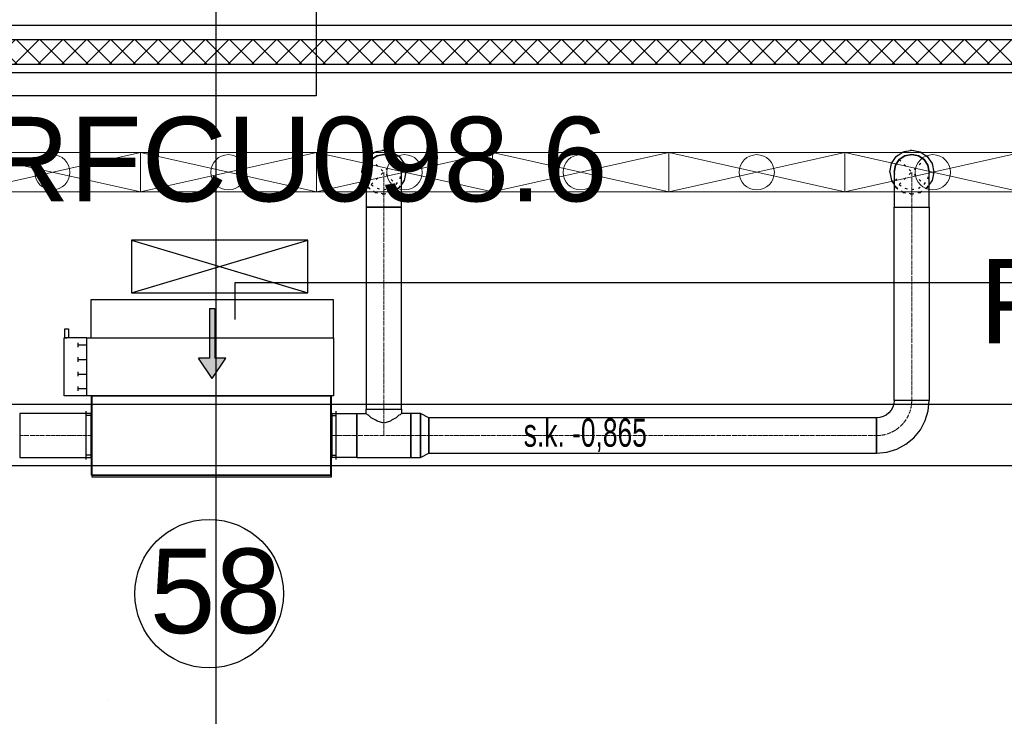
# Model space of a CAD drawing. Header units: centimetres. Extents: x -149939 to 48626, y -46000 to 152985.
# Tile 203 of 256: x -29654 to -24063, y 70906 to 74862. Entities that reach past the tile are written whole.
import ezdxf
from ezdxf import colors
from ezdxf.entities.mleader import LeaderData, LeaderLine
from ezdxf.math import Vec2, Vec3

# ---------------------------------------------------------------- set-up
doc = ezdxf.new("R2010")
doc.units = ezdxf.units.CM
doc.header["$LTSCALE"] = 50
doc.header["$PDMODE"] = 35
doc.header["$PDSIZE"] = 0.1
for name, pattern in [('CADVENT_CENTERLINE', [9.9, 7.4, -1, 0.5, -1]), ('CADVENT_HIDDEN', [0.8, 0.25, -0.55]), ('Kondygnacja  -0_5$0$HIDDEN', [9.525, 6.35, -3.175]), ('Kondygnacja  -0_5$0$HIDDEN2', [4.7625, 3.175, -1.5875]), ('Osie rzutów$0$DASHDOT2', [12.7, 6.35, -3.175, 0, -3.175])]:
    doc.linetypes.add(name, pattern=pattern)
doc.layers.get('0').update_dxf_attribs({"color": 8})
doc.layers.get('DEFPOINTS').update_dxf_attribs({"color": 8})
for name, color, linetype in [('01-103-Went PP_poziom-0_5$0$L_Nawiew', 7, 'Continuous'), ('bgde-nawiewDETAILS', 1, 'Continuous'), ('bgde-nawiewEXP', 7, 'Continuous'), ('bgde-nawiewHIDDEN', 250, 'Continuous'), ('bgde-wywiewSOL', 5, 'Continuous'), ('Kondygnacja  -0_5$0$ARCH_GK', 8, 'Continuous'), ('Kondygnacja  -0_5$0$ARCH_KONSTR_POWYŻEJ RZUTU', 8, 'Kondygnacja  -0_5$0$HIDDEN'), ('Kondygnacja  -0_5$0$ARCH_KONSTR_POWYŻEJ RZUTU_IST', 8, 'Kondygnacja  -0_5$0$HIDDEN2'), ('Kondygnacja  -0_5$0$ARCH_ŚLUSARKA_DRZWI', 8, 'Continuous'), ('Osie rzutów$0$ARCH_INFO_OSIE_IST', 8, 'Osie rzutów$0$DASHDOT2'), ('Osie rzutów$0$ARCH_INFO_OSIE_OPISY_IST', 8, 'Continuous')]:
    doc.layers.add(name, color=color, linetype=linetype)
for name, color, linetype, lineweight in [('bgde-nawiewCEN', 7, 'Continuous', 13), ('bgde_nawiewnik', 11, 'Continuous', 5), ('Kondygnacja  -0_5$0$ARCH_INFO_WYMIARY', 8, 'Continuous', 9), ('RFCU', 6, 'Continuous', 30)]:
    doc.layers.add(name, color=color, linetype=linetype, lineweight=lineweight)
doc.styles.add('Arial', font='ARIAL.TTF')
doc.styles.add('Kondygnacja  -0_5$0$BIKTS', font='bikromsw.shx', dxfattribs={"width": 0.8})
doc.styles.add('Kondygnacja  -0_5$0$Romans', font='Romans.shx', dxfattribs={"width": 0.7})
doc.dimstyles.new('Kondygnacja  -0_5$0$Wymiary 1-100', dxfattribs={"dimtxt": 12, "dimasz": 10, "dimexe": 5, "dimexo": 0, "dimgap": 4, "dimtad": 1, "dimrnd": 0.5, "dimzin": 12, "dimdsep": 46, "dimtxsty": 'Kondygnacja  -0_5$0$Romans', "dimblk": 'Kondygnacja  -0_5$0$_Oblique', "dimcen": 10, "dimdle": 10, "dimclrt": 55, "dimazin": 0, "dimtfac": 1, "dimtmove": 1, "dimatfit": 3, "dimfxl": 8, "dimfxlon": 1, "dimtolj": 1, "dimtzin": 0, "dimarcsym": 0})

# ---------------------------------------------------------------- blocks, each defined once
blk = doc.blocks.new('Osie rzutów')
at = {"layer": 'Osie rzutów$0$ARCH_INFO_OSIE_IST', "ltscale": 10}
for p, q in [((9260, 12510), (9260, 4623.26)), ((4436.04, 11600), (13655, 11600))]:
    blk.add_line(p, q, dxfattribs=at)
blk = doc.blocks.new('Kondygnacja  -0_5$0$_Oblique')
at = {"color": 0, "linetype": 'ByBlock', "lineweight": -2}
blk.add_line((-0.5, -0.5), (0.5, 0.5), dxfattribs=at)
blk = doc.blocks.new('*D152')
at = {"layer": 'DEFPOINTS', "color": 0}
for p in [(-29490, 82605), (-29490, 13059.2), (-30690, 12765)]:
    blk.add_point(p, dxfattribs=at)
at = {"layer": 'Kondygnacja  -0_5$0$ARCH_INFO_WYMIARY', "color": 0, "lineweight": -2}
for p, q in [((-30700, 13059.2), (-29480, 13059.2)), ((-30690, 13051.2), (-30690, 13064.2)), ((-29490, 13067.2), (-29490, 13054.2))]:
    blk.add_line(p, q, dxfattribs=at)
at = {"layer": 'Kondygnacja  -0_5$0$ARCH_INFO_WYMIARY', "color": 0, "linetype": 'ByBlock', "lineweight": -2, "xscale": 10, "yscale": 10, "zscale": 10, "rotation": 180}
blk.add_blockref('Kondygnacja  -0_5$0$_Oblique', (-30690, 13059.2), dxfattribs=at)
at = {"layer": 'Kondygnacja  -0_5$0$ARCH_INFO_WYMIARY', "color": 0, "linetype": 'ByBlock', "lineweight": -2, "xscale": 10, "yscale": 10, "zscale": 10}
blk.add_blockref('Kondygnacja  -0_5$0$_Oblique', (-29490, 13059.2), dxfattribs=at)
at = {"layer": 'Kondygnacja  -0_5$0$ARCH_INFO_WYMIARY', "color": 55, "insert": (-30090, 13069.2), "char_height": 12, "attachment_point": 5, "style": 'Kondygnacja  -0_5$0$Romans'}
blk.add_mtext('\\A1;1200', dxfattribs=at)
blk = doc.blocks.new('Kondygnacja  -0_5$0$konstrukcja istniejąca -0.5')
at = {"layer": 'Kondygnacja  -0_5$0$ARCH_KONSTR_POWYŻEJ RZUTU_IST', "ltscale": 10}
for points in [[(9782, 11982.89), (8738, 11982.89)], [(8738, 11767.89), (9782, 11767.89)], [(9782, 11732.89), (8738, 11732.89)]]:
    blk.add_lwpolyline(points, dxfattribs=at)
at = {"layer": 'Kondygnacja  -0_5$0$ARCH_KONSTR_POWYŻEJ RZUTU_IST', "style": 'Kondygnacja  -0_5$0$BIKTS', "width": 0.7}
blk.add_text('s.k. -0,865', height=16, dxfattribs=at).set_placement((9434.84, 11743.75))
blk = doc.blocks.new('*D179')
at = {"layer": 'DEFPOINTS', "color": 0}
for p in [(-24020, 81900), (-25165.6, 12687.8), (-24020, 12492.9)]:
    blk.add_point(p, dxfattribs=at)
at = {"layer": 'Kondygnacja  -0_5$0$ARCH_INFO_WYMIARY', "color": 0, "lineweight": -2}
for p, q in [((-25175.6, 12492.9), (-24010, 12492.9)), ((-25165.6, 12500.9), (-25165.6, 12487.9)), ((-24020, 12500.9), (-24020, 12487.9))]:
    blk.add_line(p, q, dxfattribs=at)
at = {"layer": 'Kondygnacja  -0_5$0$ARCH_INFO_WYMIARY', "color": 0, "linetype": 'ByBlock', "lineweight": -2, "xscale": 10, "yscale": 10, "zscale": 10, "rotation": 180}
blk.add_blockref('Kondygnacja  -0_5$0$_Oblique', (-25165.6, 12492.9), dxfattribs=at)
at = {"layer": 'Kondygnacja  -0_5$0$ARCH_INFO_WYMIARY', "color": 0, "linetype": 'ByBlock', "lineweight": -2, "xscale": 10, "yscale": 10, "zscale": 10}
blk.add_blockref('Kondygnacja  -0_5$0$_Oblique', (-24020, 12492.9), dxfattribs=at)
at = {"layer": 'Kondygnacja  -0_5$0$ARCH_INFO_WYMIARY', "color": 55, "insert": (-24592.8, 12502.9), "char_height": 12, "attachment_point": 5, "style": 'Kondygnacja  -0_5$0$Romans'}
blk.add_mtext('\\A1;1145.5', dxfattribs=at)
blk = doc.blocks.new('*D212')
at = {"layer": 'DEFPOINTS', "color": 0}
for p in [(-30586.3, 81900), (-30681.1, 12489.5), (9064, 12489.5)]:
    blk.add_point(p, dxfattribs=at)
at = {"layer": 'Kondygnacja  -0_5$0$ARCH_INFO_WYMIARY', "color": 0, "lineweight": -2}
for p, q in [((-30673.1, 81900), (-30686.1, 81900)), ((-30681.1, 81910), (-30681.1, 12479.5)), ((-30673.1, 12489.5), (-30686.1, 12489.5))]:
    blk.add_line(p, q, dxfattribs=at)
at = {"layer": 'Kondygnacja  -0_5$0$ARCH_INFO_WYMIARY', "color": 0, "linetype": 'ByBlock', "lineweight": -2, "xscale": 10, "yscale": 10, "zscale": 10}
for p, rotation in [((-30681.1, 81900), 90), ((-30681.1, 12489.5), 270)]:
    blk.add_blockref('Kondygnacja  -0_5$0$_Oblique', p, dxfattribs=dict(at, rotation=rotation))
at = {"layer": 'Kondygnacja  -0_5$0$ARCH_INFO_WYMIARY', "color": 55, "insert": (-30691.1, 47194.8), "char_height": 12, "attachment_point": 5, "rotation": 90, "style": 'Kondygnacja  -0_5$0$Romans'}
blk.add_mtext('\\A1;69410.5', dxfattribs=at)
blk = doc.blocks.new('*D217')
at = {"layer": 'DEFPOINTS', "color": 0}
for p in [(-29300, 78695), (-29180, 78395.8), (-29180, 12369.5)]:
    blk.add_point(p, dxfattribs=at)
at = {"layer": 'Kondygnacja  -0_5$0$ARCH_INFO_WYMIARY', "color": 0, "lineweight": -2}
for p, q in [((-29310, 78395.8), (-29170, 78395.8)), ((-29300, 78403.8), (-29300, 78390.8)), ((-29180, 78387.8), (-29180, 78400.8))]:
    blk.add_line(p, q, dxfattribs=at)
at = {"layer": 'Kondygnacja  -0_5$0$ARCH_INFO_WYMIARY', "color": 0, "linetype": 'ByBlock', "lineweight": -2, "xscale": 10, "yscale": 10, "zscale": 10, "rotation": 180}
blk.add_blockref('Kondygnacja  -0_5$0$_Oblique', (-29300, 78395.8), dxfattribs=at)
at = {"layer": 'Kondygnacja  -0_5$0$ARCH_INFO_WYMIARY', "color": 0, "linetype": 'ByBlock', "lineweight": -2, "xscale": 10, "yscale": 10, "zscale": 10}
blk.add_blockref('Kondygnacja  -0_5$0$_Oblique', (-29180, 78395.8), dxfattribs=at)
at = {"layer": 'Kondygnacja  -0_5$0$ARCH_INFO_WYMIARY', "color": 55, "insert": (-29240, 78405.8), "char_height": 12, "attachment_point": 5, "style": 'Kondygnacja  -0_5$0$Romans'}
blk.add_mtext('\\A1;120', dxfattribs=at)
blk = doc.blocks.new('*D218')
at = {"layer": 'DEFPOINTS', "color": 0}
for p in [(-29180, 78695), (-24020, 12369.5), (-24020, 12070.3)]:
    blk.add_point(p, dxfattribs=at)
at = {"layer": 'Kondygnacja  -0_5$0$ARCH_INFO_WYMIARY', "color": 0, "lineweight": -2}
for p, q in [((-29180, 12078.3), (-29180, 12065.3)), ((-24020, 12078.3), (-24020, 12065.3)), ((-29190, 12070.3), (-24010, 12070.3))]:
    blk.add_line(p, q, dxfattribs=at)
at = {"layer": 'Kondygnacja  -0_5$0$ARCH_INFO_WYMIARY', "color": 0, "linetype": 'ByBlock', "lineweight": -2, "xscale": 10, "yscale": 10, "zscale": 10, "rotation": 180}
blk.add_blockref('Kondygnacja  -0_5$0$_Oblique', (-29180, 12070.3), dxfattribs=at)
at = {"layer": 'Kondygnacja  -0_5$0$ARCH_INFO_WYMIARY', "color": 0, "linetype": 'ByBlock', "lineweight": -2, "xscale": 10, "yscale": 10, "zscale": 10}
blk.add_blockref('Kondygnacja  -0_5$0$_Oblique', (-24020, 12070.3), dxfattribs=at)
at = {"layer": 'Kondygnacja  -0_5$0$ARCH_INFO_WYMIARY', "color": 55, "insert": (-26600, 12080.3), "char_height": 12, "attachment_point": 5, "style": 'Kondygnacja  -0_5$0$Romans'}
blk.add_mtext('\\A1;5160', dxfattribs=at)
blk = doc.blocks.new('A$C066D7839')
at = {"layer": 'bgde_nawiewnik', "color": 7}
for p, q in [((-50, -11.15), (-50, 11.15)), ((-50, 11.15), (50, 11.15)), ((-50, -11.15), (50, 11.15)), ((50, -11.15), (-50, 11.15)), ((50, 11.15), (50, -11.15)), ((50, -11.15), (-50, -11.15))]:
    blk.add_line(p, q, dxfattribs=at)
blk.add_circle((0, 0), 10, dxfattribs=at)
blk = doc.blocks.new('A$C5B3E7367')
at = {"layer": '01-103-Went PP_poziom-0_5$0$L_Nawiew'}
h = blk.add_hatch(color=256, dxfattribs=at)
h.paths.add_polyline_path([(215, 704), (215, 674), (331.7, 674), (331.7, 612.1), (445.9, 689), (331.7, 765.9), (331.7, 704)])
h.paths.add_polyline_path([(48.3, 704), (48.3, 674), (215, 674), (215, 704)])
for p, q in [((215, 1525), (165, 1525)), ((165, 1525), (165, 1505)), ((215, 1400), (215, 1530)), ((545, 1530), (215, 1530)), ((215, 1530), (215, 1515)), ((545, 1400), (545, 1530)), ((165, 1505), (215, 1505)), ((545, 1400), (215, 1400)), ((215, 1400), (215, 1378)), ((243.8, 1452), (268.8, 1452)), ((256.2, 1452), (256.2, 1400)), ((326.2, 1452), (351.2, 1452)), ((338.8, 1452), (338.8, 1400)), ((408.8, 1452), (433.8, 1452)), ((421.2, 1452), (421.2, 1400)), ((491.2, 1452), (516.2, 1452)), ((503.8, 1452), (503.8, 1400)), ((545, 0), (545, 1400)), ((0, 1378), (215, 1378)), ((0, 0), (0, 1378)), ((215, 1378), (215, 0)), ((445.9, 689), (331.7, 765.9)), ((331.7, 704), (331.7, 765.9)), ((48.3, 704), (331.7, 704)), ((48.3, 704), (48.3, 674)), ((48.3, 674), (331.7, 674)), ((445.9, 689), (331.7, 612.1)), ((331.7, 612.1), (331.7, 674)), ((215, 0), (0, 0)), ((215, 0), (545, 0))]:
    blk.add_line(p, q, dxfattribs=at)
blk = doc.blocks.new('A$C53CA46B8')
at = {"layer": 'bgde-wywiewSOL'}
for p, q in [((112.9, 511.1), (-162.1, 511.1)), ((-137.1, 481.1), (-137.1, 511.1)), ((87.9, 481.1), (87.9, 511.1)), ((200.4, 481.1), (-249.6, 481.1)), ((-249.6, 481.1), (-249.6, -878.9)), ((200.4, 481.1), (200.4, -878.9)), ((200.4, -878.9), (-249.6, -878.9)), ((-137.1, -878.9), (-137.1, -908.9)), ((87.9, -878.9), (87.9, -908.9)), ((112.9, -908.9), (-162.1, -908.9))]:
    blk.add_line(p, q, dxfattribs=at)
at = {"layer": '01-103-Went PP_poziom-0_5$0$L_Nawiew'}
blk.add_blockref('A$C5B3E7367', (-794.6, -893.9), dxfattribs=at)

msp = doc.modelspace()

# ---------------------------------------------------------------- hatches: boundary and pattern name
at = {"layer": 'Kondygnacja  -0_5$0$ARCH_GK', "linetype": 'Continuous'}
h = msp.add_hatch(dxfattribs=at)
h.set_pattern_fill('ANSI37', color=256, scale=30, style=0)
h.set_pattern_definition([(45, (-121140, -45000), (-67.35192, 67.35192), []), (135, (-121140, -45000), (-67.35192, -67.35192), [])])
h.paths.add_polyline_path([(-58940, 74750), (-58940, 74610), (-56430, 74610), (-56355, 74644.167), (-56355, 74750)], flags=0)
h.paths.add_polyline_path([(-56355, 74750), (-56355, 74644.167), (-56280, 74610), (-9802.153, 74610), (-9744.163, 74750)], flags=0)

# ---------------------------------------------------------------- linework, layer by layer
at = {"layer": 'bgde-nawiewCEN', "linetype": 'CADVENT_CENTERLINE', "ltscale": 0.06}
for p, q in [((-27586.534, 73797.303), (-27586.534, 73997.303)), ((-24588.289, 73797.303), (-24588.289, 73997.303)), ((-27586.534, 72650.526), (-27586.534, 73797.303)), ((-24588.289, 72700.526), (-24588.289, 73797.303)), ((-27586.534, 72650.526), (-27586.534, 72500.526)), ((-29653.915, 72500.526), (-29247.534, 72500.526)), ((-29243.534, 72500.526), (-29247.534, 72500.526)), ((-27883.534, 72500.526), (-27879.534, 72500.526)), ((-27739.534, 72500.526), (-27879.534, 72500.526)), ((-27586.534, 72500.526), (-27739.534, 72500.526)), ((-27433.534, 72500.526), (-27586.534, 72500.526)), ((-27433.534, 72500.526), (-27330.534, 72500.526)), ((-27330.534, 72500.526), (-24788.289, 72500.526))]:
    msp.add_line(p, q, dxfattribs=at)
msp.add_arc((-24788.289, 72700.526), 200, 270, 0, dxfattribs=at)
at = {"layer": 'bgde-nawiewDETAILS', "linetype": 'CADVENT_HIDDEN'}
for p, q in [((-27657.245, 73926.592), (-27515.823, 74068.013)), ((-27657.245, 74068.013), (-27515.823, 73926.592)), ((-24659, 73926.592), (-24517.578, 74068.013)), ((-24659, 74068.013), (-24517.578, 73926.592))]:
    msp.add_line(p, q, dxfattribs=at)
at = {"layer": 'bgde-nawiewEXP', "linetype": 'Continuous'}
for points in [[(-27711.534, 73997.303), (-27702.019, 74045.138), (-27674.922, 74085.691), (-27634.37, 74112.787), (-27586.534, 74122.303), (-27538.699, 74112.787), (-27498.146, 74085.691), (-27471.049, 74045.138), (-27461.534, 73997.303), (-27471.049, 73949.467), (-27486.534, 73926.292)], [(-27686.534, 73997.303), (-27678.922, 74035.571), (-27657.245, 74068.013), (-27624.802, 74089.69), (-27586.534, 74097.303), (-27548.266, 74089.69), (-27515.823, 74068.013), (-27494.146, 74035.571), (-27486.534, 73997.303)], [(-24713.289, 73997.303), (-24703.774, 74045.138), (-24676.677, 74085.691), (-24636.124, 74112.787), (-24588.289, 74122.303), (-24540.454, 74112.787), (-24499.901, 74085.691), (-24472.804, 74045.138), (-24463.289, 73997.303), (-24472.804, 73949.467), (-24488.289, 73926.292)], [(-24688.289, 73997.303), (-24680.677, 74035.571), (-24659, 74068.013), (-24626.557, 74089.69), (-24588.289, 74097.303), (-24550.021, 74089.69), (-24517.578, 74068.013), (-24495.901, 74035.571), (-24488.289, 73997.303)], [(-27711.534, 73997.303), (-27702.019, 73949.467), (-27686.534, 73926.292)], [(-24713.289, 73997.303), (-24703.774, 73949.467), (-24688.289, 73926.292)], [(-27739.534, 72375.526), (-27739.534, 72625.526), (-27686.534, 72625.526), (-27686.534, 72650.526), (-27486.534, 72650.526), (-27486.534, 72625.526), (-27494.146, 72617.914), (-27500.539, 72616.011), (-27515.823, 72600.726), (-27542.28, 72588.914), (-27548.266, 72582.928), (-27586.534, 72571.536), (-27624.802, 72582.928), (-27630.788, 72588.914), (-27657.245, 72600.726), (-27672.53, 72616.011), (-27678.922, 72617.914), (-27686.534, 72625.526)], [(-29247.534, 72375.526), (-29247.534, 72625.526), (-29243.534, 72625.526)], [(-27883.534, 72375.526), (-27879.534, 72375.526), (-27879.534, 72625.526), (-27883.534, 72625.526)], [(-27739.534, 72375.526), (-27433.534, 72375.526), (-27433.534, 72625.526), (-27486.534, 72625.526)], [(-29247.534, 72375.526), (-29243.534, 72375.526)]]:
    msp.add_lwpolyline(points, dxfattribs=at)
for points in [[(-27686.534, 73797.303), (-27486.534, 73797.303), (-27486.534, 73997.303), (-27494.146, 74035.571), (-27515.823, 74068.013), (-27548.266, 74089.69), (-27586.534, 74097.303), (-27624.802, 74089.69), (-27657.245, 74068.013), (-27678.922, 74035.571), (-27686.534, 73997.303), (-27686.534, 73836.321)], [(-24688.289, 73797.303), (-24488.289, 73797.303), (-24488.289, 73997.303), (-24495.901, 74035.571), (-24517.578, 74068.013), (-24550.021, 74089.69), (-24588.289, 74097.303), (-24626.557, 74089.69), (-24659, 74068.013), (-24680.677, 74035.571), (-24688.289, 73997.303), (-24688.289, 73836.321)], [(-27686.534, 72650.526), (-27486.534, 72650.526), (-27486.534, 73797.302), (-27686.534, 73797.302)], [(-24788.289, 72400.526), (-24729.762, 72406.29), (-24673.484, 72423.362), (-24621.618, 72451.085), (-24576.157, 72488.394), (-24538.848, 72533.855), (-24511.125, 72585.721), (-24494.053, 72641.999), (-24488.289, 72700.526), (-24688.289, 72700.526), (-24688.289, 73797.302), (-24488.289, 73797.302), (-24488.289, 72700.526), (-24688.289, 72700.526), (-24690.21, 72681.017), (-24695.901, 72662.257), (-24705.142, 72644.969), (-24717.578, 72629.815), (-24732.732, 72617.379), (-24750.021, 72608.138), (-24768.78, 72602.447), (-24788.289, 72600.526), (-24788.289, 72408.138)], [(-29243.534, 72275.526), (-27883.534, 72275.526), (-27883.534, 72725.526), (-29243.534, 72725.526)], [(-29653.915, 72375.526), (-29247.534, 72375.526), (-29247.534, 72625.526), (-29653.915, 72625.526), (-29653.915, 72385.041)], [(-27879.534, 72375.526), (-27879.534, 72625.526), (-27739.534, 72625.526), (-27739.534, 72375.526)], [(-27433.534, 72375.526), (-27378.691, 72375.526), (-27378.691, 72625.526), (-27433.534, 72625.526), (-27433.534, 72385.041)], [(-27378.691, 72375.526), (-27330.534, 72400.526), (-27330.534, 72600.526), (-27378.691, 72625.526), (-27378.691, 72385.041)], [(-27330.534, 72400.526), (-24788.289, 72400.526), (-24788.289, 72600.526), (-27330.534, 72600.526), (-27330.534, 72408.138)], [(-29243.534, 72265.526), (-27883.534, 72265.526), (-27883.534, 72275.526), (-29243.534, 72275.526)]]:
    msp.add_lwpolyline(points, close=True, dxfattribs=at)
at = {"layer": 'bgde-nawiewHIDDEN', "linetype": 'CADVENT_HIDDEN'}
for points in [[(-27711.534, 73997.303), (-27702.019, 74045.138), (-27674.922, 74085.691), (-27634.37, 74112.787), (-27586.534, 74122.303), (-27538.699, 74112.787), (-27498.146, 74085.691), (-27471.049, 74045.138), (-27461.534, 73997.303), (-27471.049, 73949.467), (-27498.146, 73908.914), (-27538.699, 73881.818), (-27586.534, 73872.303), (-27634.37, 73881.818), (-27674.922, 73908.914), (-27634.37, 73881.818), (-27586.534, 73872.303), (-27538.699, 73881.818), (-27498.146, 73908.914), (-27486.534, 73926.292)], [(-24713.289, 73997.303), (-24703.774, 74045.138), (-24676.677, 74085.691), (-24636.124, 74112.787), (-24588.289, 74122.303), (-24540.454, 74112.787), (-24499.901, 74085.691), (-24472.804, 74045.138), (-24463.289, 73997.303), (-24472.804, 73949.467), (-24499.901, 73908.914), (-24540.454, 73881.818), (-24588.289, 73872.303), (-24636.124, 73881.818), (-24676.677, 73908.914), (-24636.124, 73881.818), (-24588.289, 73872.303), (-24540.454, 73881.818), (-24499.901, 73908.914), (-24488.289, 73926.292)], [(-27711.534, 73997.303), (-27702.019, 73949.467), (-27674.922, 73908.914), (-27686.534, 73926.292)], [(-27686.534, 73997.303), (-27678.922, 73959.034), (-27657.245, 73926.592), (-27624.802, 73904.915), (-27586.534, 73897.303), (-27548.266, 73904.915), (-27515.823, 73926.592), (-27494.146, 73959.034), (-27486.534, 73997.303)], [(-24713.289, 73997.303), (-24703.774, 73949.467), (-24676.677, 73908.914), (-24688.289, 73926.292)], [(-24688.289, 73997.303), (-24680.677, 73959.034), (-24659, 73926.592), (-24626.557, 73904.915), (-24588.289, 73897.303), (-24550.021, 73904.915), (-24517.578, 73926.592), (-24495.901, 73959.034), (-24488.289, 73997.303)], [(-29243.534, 72375.526), (-29243.534, 72625.526)], [(-27883.534, 72375.526), (-27883.534, 72625.526)]]:
    msp.add_lwpolyline(points, dxfattribs=at)
at = {"layer": 'Kondygnacja  -0_5$0$ARCH_GK', "linetype": 'Continuous'}
for p, q in [((-58940, 74750), (-9744.163, 74750)), ((-56280, 74610), (-9802.153, 74610))]:
    msp.add_line(p, q, dxfattribs=at)
at = {"layer": 'Kondygnacja  -0_5$0$ARCH_ŚLUSARKA_DRZWI'}
msp.add_lwpolyline([(-9822.864, 74560), (-12840, 74560), (-12840, 74560), (-14240.186, 74560), (-14240.186, 74560), (-56230, 74560), (-56230, 71100)], dxfattribs=at)
at = {"layer": 'RFCU', "color": 94}
for p, q in [((-27970, 77310), (-27970, 74430)), ((-27970, 74430), (-55380, 74430))]:
    msp.add_line(p, q, dxfattribs=at)
at = {"layer": 'RFCU'}
for p, q in [((-28018.437, 73610.719), (-29018.437, 73610.719)), ((-28018.437, 73610.719), (-29018.437, 73610.719)), ((-29018.437, 73610.719), (-29018.437, 73310.719)), ((-29018.437, 73310.719), (-28018.437, 73610.719)), ((-29018.437, 73610.719), (-28018.437, 73310.719)), ((-28018.437, 73310.719), (-28018.437, 73610.719)), ((-28430, 73160), (-28430, 73370)), ((-28430, 73370), (-16800, 73370)), ((-29018.437, 73310.719), (-28018.437, 73310.719))]:
    msp.add_line(p, q, dxfattribs=at)
msp.add_circle((-28577.987, 71602.72), 421.787, dxfattribs=at)

# ---------------------------------------------------------------- block references
at = {"layer": '01-103-Went PP_poziom-0_5$0$L_Nawiew', "xscale": 10, "yscale": 10, "zscale": 10}
for p in [(-29468.405, 73996.017, 1117.041), (-28468.405, 73996.017, 1117.041), (-27468.405, 73996.017, 1117.041), (-26468.405, 73996.017, 1117.041), (-25468.405, 73996.017, 1117.041), (-24468.405, 73996.017, 1117.041)]:
    msp.add_blockref('A$C066D7839', p, dxfattribs=at)
at = {"layer": '01-103-Went PP_poziom-0_5$0$L_Nawiew', "xscale": -1, "rotation": 90}
msp.add_blockref('A$C53CA46B8', (-28765.91, 72476.83, 210.499), dxfattribs=at)
at = {"layer": 'Kondygnacja  -0_5$0$ARCH_KONSTR_POWYŻEJ RZUTU', "xscale": 10, "yscale": 10, "zscale": 10}
msp.add_blockref('Kondygnacja  -0_5$0$konstrukcja istniejąca -0.5', (-121140, -45000), dxfattribs=at)
at = {"layer": 'Osie rzutów$0$ARCH_INFO_OSIE_OPISY_IST', "color": 30, "xscale": 10, "yscale": 10, "zscale": 10}
msp.add_blockref('Osie rzutów', (-121140, -45000), dxfattribs=at)

# ---------------------------------------------------------------- texts
at = {"layer": 'RFCU', "char_height": 480, "attachment_point": 1, "style": 'Arial'}
for s, insert, width in [('RFCU098.6', (-29855.348, 74310.821), 10742.22846), ('PCT098.6', (-24205.011, 73503.621), 10742.22846), ('58', (-28915.115, 71858.817), 727.77721)]:
    msp.add_mtext(s, dxfattribs=dict(at, insert=insert, width=width))

# ---------------------------------------------------------------- dimensions: what is measured, and where the dimension line sits
at = {"layer": 'Kondygnacja  -0_5$0$ARCH_INFO_WYMIARY'}
for base, p1, p2, picture, middle in [((-29490, 13059.178), (-30690, 12765), (-29490, 82605), '*D152', (-30090, 13069.178)), ((-24020, 12492.917), (-25165.562, 12687.772), (-24020, 81900), '*D179', (-24592.781, 12502.917)), ((-29180, 78395.805), (-29300, 78695), (-29180, 12369.5), '*D217', (-29240, 78405.805)), ((-24020, 12070.305), (-29180, 78695), (-24020, 12369.5), '*D218', (-26600, 12080.305))]:
    dim = msp.add_linear_dim(base=base, p1=p1, p2=p2, dimstyle='Kondygnacja  -0_5$0$Wymiary 1-100', dxfattribs=at)
    dim.commit()
    dim.dimension.update_dxf_attribs({"geometry": picture, "text_midpoint": middle})
dim = msp.add_linear_dim(base=(-30681.114, 12489.5), p1=(-30586.301, 81900), p2=(9064, 12489.5), angle=90, dimstyle='Kondygnacja  -0_5$0$Wymiary 1-100', dxfattribs=at)
dim.commit()
dim.dimension.update_dxf_attribs({"geometry": '*D212', "text_midpoint": (-30691.114, 47194.75)})

# ---------------------------------------------------------------- leaders
at = {"layer": 'RFCU', "color": 94, "lineweight": 0}
ml = msp.add_multileader_mtext('Standard', dxfattribs=at)
ml.set_content('{\\fArial CE|b0|i0|c238|p34;\\C94;Dołożenie nowego sterownika\\Pw SA-A do sterowania VAV od CO2}')
ml.set_leader_properties()
ml.build(insert=Vec2(0, 0))
ml.multileader.update_dxf_attribs({"text_right_attachment_type": 6, "dogleg_length": 0.36, "arrow_head_size": 320})
ctx = ml.context
ctx.base_point, ctx.char_height, ctx.arrow_head_size, ctx.plane_origin = Vec3(-37467.553, 79067.442), 300, 320, Vec3(-35545.349, 83443.746)
ctx.right_attachment, ctx.text_align_type = 6, 2
notes = []
notes.append((ctx, [(0, (1, 1, 0), (-30847.64, 78914.884), (-1, 0), 0.36, [(0, [(-27964.929, 77360.548)], 0, [])])]))
ctx.mtext.insert, ctx.mtext.alignment, ctx.mtext.flow_direction = Vec3(-30850, 79220), 3, 5
for ctx, leaders in notes:
    for number, flags, end, landing, length, lines in leaders:
        leader = LeaderData()
        leader.index, (leader.has_last_leader_line, leader.has_dogleg_vector, leader.attachment_direction) = number, flags
        leader.last_leader_point, leader.dogleg_vector, leader.dogleg_length = Vec3(end), Vec3(landing), length
        for number, points, colour, breaks in lines:
            line = LeaderLine()
            line.index, line.vertices, line.color, line.breaks = number, Vec3.list(points), colors.encode_raw_color(colour), breaks
            leader.lines.append(line)
        ctx.leaders.append(leader)

doc.saveas('drawing.dxf')
